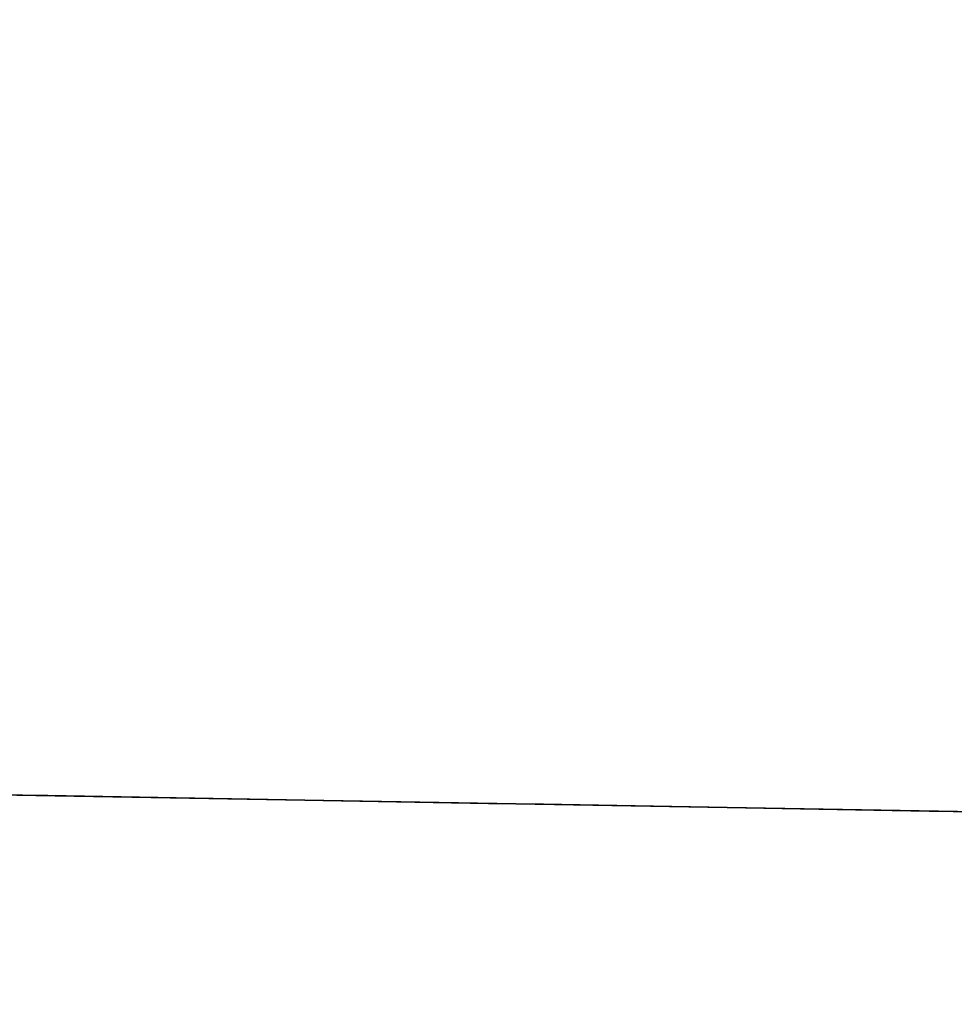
# Model space of a CAD drawing. Header units: millimetres. Extents: x 0 to 290, y -65 to 65.
# Tile 119 of 143: x 242.015 to 242.679, y 29.828 to 30.526. Entities that reach past the tile are written whole.
import ezdxf

# ---------------------------------------------------------------- set-up
doc = ezdxf.new("R2010")
doc.units = ezdxf.units.MM
doc.layers.add('Layer 01', color=18, linetype='Continuous', true_color=0x000000)

# ---------------------------------------------------------------- blocks, each defined once
blk = doc.blocks.new('Block 01')
at = {"layer": 'Layer 01'}
for p, q in [((210.49127, 30.5265, -59.17342), (250.51745, 29.82784, -59.17342)), ((250.51745, 29.82784, -60.02599), (210.49127, 30.5265, -60.02599)), ((210.49127, 30.5265, -60.87857), (250.51745, 29.82784, -60.17991))]:
    blk.add_line(p, q, dxfattribs=at)
for points in [[(210.49127, 30.5265, -59.17342), (230.50436, 30.17717, -59.17342), (250.51745, 29.82784, -59.17342)], [(250.51745, 29.82784, -60.17991), (230.50436, 30.17717, -60.52924), (210.49127, 30.5265, -60.87857)]]:
    blk.add_open_spline(points, degree=2, dxfattribs=at)

msp = doc.modelspace()

# ---------------------------------------------------------------- block references
at = {"layer": 'Layer 01'}
msp.add_blockref('Block 01', (0, 0), dxfattribs=at)

doc.saveas('drawing.dxf')
